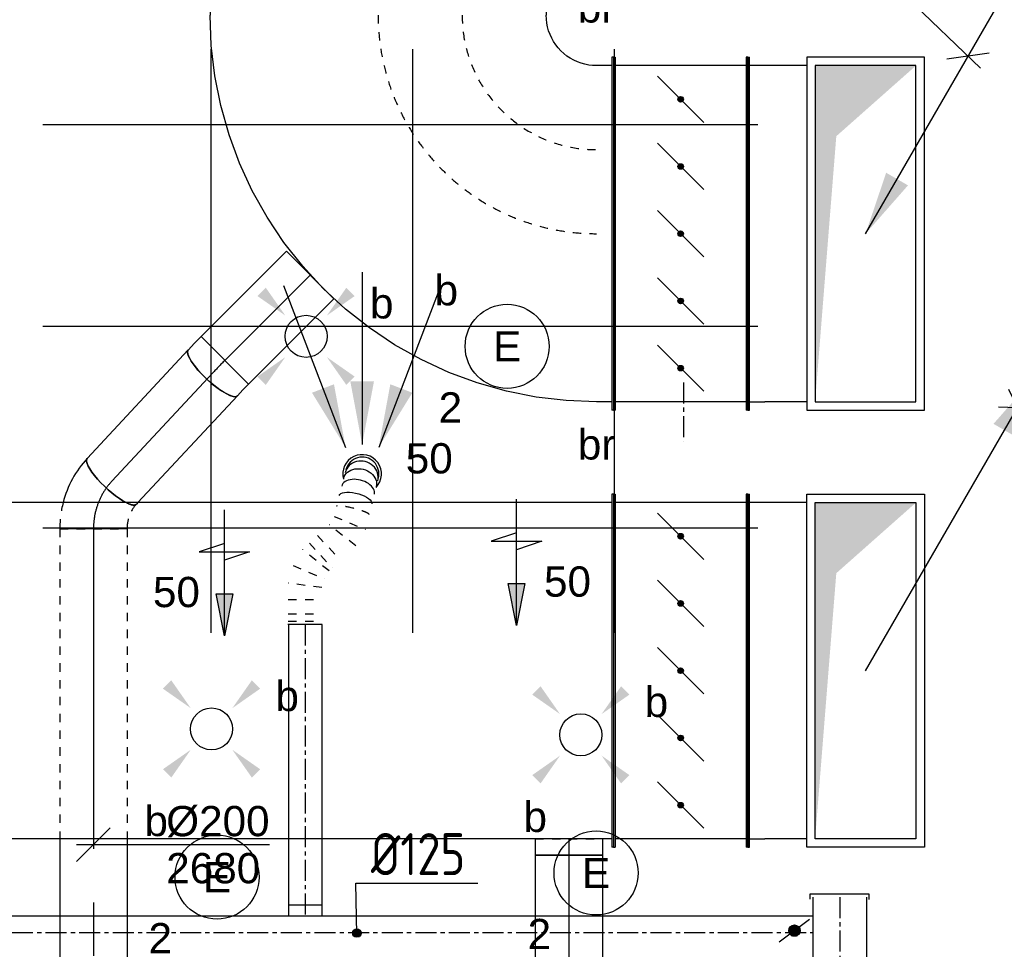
# Model space of a CAD drawing. Extents: x -132501 to 411300, y -42818 to 427495.
# Tile 102 of 256: x 36434 to 39363, y 21484 to 24250. Entities that reach past the tile are written whole.
import ezdxf
from ezdxf.enums import TextEntityAlignment as Align

# ---------------------------------------------------------------- set-up
doc = ezdxf.new("R2010")
doc.units = 0
doc.header["$LTSCALE"] = 50
for name, pattern in [('CENTER', [2, 1.25, -0.25, 0.25, -0.25]), ('CENTER2', [28.575, 19.05, -3.175, 3.175, -3.175]), ('STREEPJES', [0.1, 0.05, -0.05])]:
    doc.linetypes.add(name, pattern=pattern)
doc.layers.get('0').update_dxf_attribs({"linetype": 'CONTINUOUS'})
for name, color, linetype in [('45 Plafond 2D arcering', 7, 'CONTINUOUS'), ('54GA', 3, 'CONTINUOUS'), ('57LB', 6, 'CONTINUOUS'), ('EL6311--', 3, 'CONTINUOUS'), ('MRC', 7, 'CONTINUOUS'), ('WBIB', 7, 'CONTINUOUS'), ('WL524---', 90, 'CONTINUOUS'), ('WL570---_RETOUR', 112, 'CONTINUOUS'), ('WL570---_RETOUR_HL', 8, 'CONTINUOUS'), ('WL570---_RETOUR_RST', 2, 'CONTINUOUS'), ('WL570---_TOEVOER', 3, 'CONTINUOUS'), ('WL570---_TOEVOER_HL', 8, 'CONTINUOUS'), ('WM570---_RETOUR', 1, 'CONTINUOUS'), ('WM570---_RETOUR_PR', 1, 'CONTINUOUS'), ('WM570---_RETOUR_RST_PR', 1, 'CONTINUOUS'), ('WM570---_TOEVOER', 1, 'CONTINUOUS'), ('WM570---_TOEVOER_PR', 1, 'CONTINUOUS'), ('WTBC', 7, 'CONTINUOUS')]:
    doc.layers.add(name, color=color, linetype=linetype)
doc.styles.add('BURO-018', font='ARIAL.TTF', dxfattribs={"height": 63})
doc.styles.add('ISO25', font='ISO', dxfattribs={"width": 0.9, "height": 125})

# ---------------------------------------------------------------- blocks, each defined once
blk = doc.blocks.new('1115B3A')
at = {"color": 0, "linetype": 'Continuous'}
blk.add_circle((0, 0), 2.5, dxfattribs=at)
at = {"color": 0, "linetype": 'Continuous', "style": 'BURO-018'}
for tag, p in [('E_GKAST', (0, 8)), ('E_GROEP', (0, 5)), ('E_SGROEP', (4.5, 5)), ('E_ARMCODE', (0, 0)), ('E_SLET', (4.5, -1))]:
    blk.add_attdef(tag, text='', height=1.8, dxfattribs=at).set_placement(p, align=Align.MIDDLE)
blk = doc.blocks.new('KLEP')
blk.add_circle((0, 0), 1.5)
at = {"layer": 'MRC'}
for p, q in [((-1.5, 0.1), (1.5, 0.1)), ((-1.48, 0.25), (1.48, 0.25)), ((-1.45, 0.4), (1.45, 0.4)), ((-1.4, 0.55), (1.4, 0.55)), ((-1.33, 0.7), (1.33, 0.7)), ((-1.24, 0.85), (1.24, 0.85)), ((-1.12, 1), (1.12, 1)), ((-0.96, 1.15), (0.96, 1.15)), ((-0.75, 1.3), (0.75, 1.3)), ((-0.38, 1.45), (0.38, 1.45)), ((-1.5, -0.05), (1.5, -0.05)), ((-1.49, -0.2), (1.49, -0.2)), ((-1.46, -0.35), (1.46, -0.35)), ((-1.41, -0.5), (1.41, -0.5)), ((-1.35, -0.65), (1.35, -0.65)), ((-1.27, -0.8), (1.27, -0.8)), ((-1.16, -0.95), (1.16, -0.95)), ((-1.02, -1.1), (1.02, -1.1)), ((-0.83, -1.25), (0.83, -1.25)), ((-0.54, -1.4), (0.54, -1.4))]:
    blk.add_line(p, q, dxfattribs=at)
at = {"layer": 'WTBC'}
blk.add_line((-4, -3), (4, 3), dxfattribs=at)
blk = doc.blocks.new('E00411')
at = {"color": 0, "linetype": 'Continuous'}
blk.add_circle((0, 0), 1.25, dxfattribs=at)
for points in [[(-2.892, 2.396), (-2.396, 2.892), (-1.237, 1.237)], [(2.396, 2.892), (2.892, 2.396), (1.237, 1.237)], [(-2.396, -2.892), (-2.892, -2.396), (-1.237, -1.237)], [(2.892, -2.396), (2.396, -2.892), (1.237, -1.237)]]:
    blk.add_solid(points, dxfattribs=at)
at = {"color": 0, "linetype": 'Continuous', "style": 'BURO-018'}
for tag, p in [('E_SLET1', (0, 4.642)), ('E_GROEP', (0, 0)), ('E_GKAST', (0, 0))]:
    blk.add_attdef(tag, text='', height=1.8, dxfattribs=at).set_placement(p, align=Align.MIDDLE)
at = {"color": 0, "linetype": 'Continuous', "style": 'BURO-018', "flags": 1}
for tag in ['E_MATCODE', 'E_SGROEP']:
    blk.add_attdef(tag, text='', height=1.8, dxfattribs=at).set_placement((0, 0), align=Align.MIDDLE)
blk = doc.blocks.new('LU-PIJL6')
at = {"color": 0, "linetype": 'Continuous'}
for p, q in [((-5, -1.5), (-5, 1.5)), ((-5, 1.5), (-4.5, 0)), ((0, 0), (-7.5, 0)), ((-5.5, 0), (-5, -1.5)), ((-2.5, -0.5), (-2.5, 0.5)), ((-2.5, 0.5), (0, 0)), ((0, 0), (-2.5, -0.5))]:
    blk.add_line(p, q, dxfattribs=at)
blk.add_solid([(-2.5, 0.5), (-2.5, -0.5), (0, 0)], dxfattribs=at)
blk = doc.blocks.new('CIRC1MM')
at = {"color": 2, "linetype": 'Continuous'}
for p, q in [((-0.5, 0), (0.5, 0)), ((-0.49, 0.1), (0.49, 0.1)), ((-0.46, 0.2), (0.46, 0.2)), ((-0.4, 0.3), (0.4, 0.3)), ((-0.3, 0.4), (0.3, 0.4)), ((-0.49, -0.1), (0.49, -0.1)), ((-0.46, -0.2), (0.46, -0.2)), ((-0.4, -0.3), (0.4, -0.3)), ((-0.3, -0.4), (0.3, -0.4))]:
    blk.add_line(p, q, dxfattribs=at)
blk.add_circle((0, 0), 0.5, dxfattribs=at)
blk = doc.blocks.new('*U346')
at = {"color": 0, "ltscale": 10}
for p, q in [((0, 100, -2849.7), (2091.8, 100, -2849.7)), ((0, -100, -2849.7), (0, 100, -2849.7)), ((2251.8, 100, -2849.7), (2303.4, 100, -2849.7)), ((2303.4, 100, -2849.7), (2303.4, -100, -2849.7)), ((0, -100, -2849.7), (2303.4, -100, -2849.7))]:
    blk.add_line(p, q, dxfattribs=at)
at = {"layer": 'WL570---_RETOUR_HL', "linetype": 'CENTER2'}
blk.add_line((0, 0, -2849.7), (2303.4, 0, -2849.7), dxfattribs=at)
at = {"layer": 'WM570---_RETOUR_PR', "color": 1, "style": 'BURO-018'}
blk.add_attdef('POSNR', text='', height=90, dxfattribs=at).set_placement((0, 0), align=Align.MIDDLE)
blk = doc.blocks.new('*U410')
at = {"color": 0, "ltscale": 10}
for p, q in [((0, 100, -2849.7), (48.5, 100, -2849.7)), ((48.5, 100, -2849.7), (48.5, -100, -2849.7)), ((0, -100, -2849.7), (48.5, -100, -2849.7))]:
    blk.add_line(p, q, dxfattribs=at)
at = {"color": 8, "linetype": 'STREEPJES', "ltscale": 10}
blk.add_line((0, -100, -2849.7), (0, 100, -2849.7), dxfattribs=at)
at = {"layer": 'WL570---_RETOUR_HL', "linetype": 'CENTER2'}
blk.add_line((0, 0, -2849.7), (48.5, 0, -2849.7), dxfattribs=at)
at = {"layer": 'WM570---_RETOUR_PR', "color": 1, "style": 'BURO-018'}
blk.add_attdef('POSNR', text='', height=90, dxfattribs=at).set_placement((0, 0), align=Align.MIDDLE)
blk = doc.blocks.new('*U967')
at = {"color": 0, "ltscale": 10}
for p, q in [((0, 100, -2825), (358.9, 100, -2825)), ((0, -100, -2825), (0, 100, -2825)), ((358.9, 100, -2825), (358.9, -100, -2825)), ((0, -100, -2825), (358.9, -100, -2825))]:
    blk.add_line(p, q, dxfattribs=at)
at = {"layer": 'WL570---_TOEVOER_HL', "linetype": 'CENTER2'}
blk.add_line((0, 0, -2825), (358.9, 0, -2825), dxfattribs=at)
at = {"layer": 'WM570---_TOEVOER_PR', "color": 1, "style": 'BURO-018'}
blk.add_attdef('POSNR', text='', height=90, dxfattribs=at).set_placement((0, 0), align=Align.MIDDLE)
blk = doc.blocks.new('*U968')
at = {"color": 0, "ltscale": 10}
for p, q in [((0, 100, -2818.2), (434.2, 100, -2818.2)), ((0, -100, -2818.2), (440.8, -100, -2818.2))]:
    blk.add_line(p, q, dxfattribs=at)
at = {"color": 8, "linetype": 'STREEPJES', "ltscale": 10}
blk.add_line((434.2, 100, -2818.2), (440.8, 100, -2818.2), dxfattribs=at)
at = {"color": 0, "ltscale": 10}
blk.add_ellipse((0, 0, -2818.2), major_axis=(0, 100), ratio=0.256566, start_param=3.141593, end_param=6.283185, dxfattribs=at)
at = {"color": 8, "linetype": 'STREEPJES', "ltscale": 10, "extrusion": (-1.89221e-17, 2.03059e-17, -1)}
blk.add_ellipse((440.8, 0, -2818.2), major_axis=(0, 100), ratio=0.256566, start_param=0, end_param=0.727103, dxfattribs=at)
at = {"color": 0, "ltscale": 10, "extrusion": (-1.89221e-17, 2.03059e-17, -1)}
blk.add_ellipse((440.8, 0, -2818.2), major_axis=(0, 100), ratio=0.256566, start_param=0.727103, end_param=3.141593, dxfattribs=at)
at = {"layer": 'WL570---_TOEVOER_HL', "linetype": 'CENTER2'}
blk.add_line((0, 0, -2818.2), (440.8, 0, -2818.2), dxfattribs=at)
at = {"layer": 'WM570---_TOEVOER_PR', "color": 1, "style": 'BURO-018'}
blk.add_attdef('POSNR', text='', height=90, dxfattribs=at).set_placement((0, 0), align=Align.MIDDLE)
blk = doc.blocks.new('*U969')
at = {"color": 0, "ltscale": 10}
for p, q in [((-26.3, 100, -2825), (-1.8, 100, -2825)), ((-26.3, -100, -2825), (-26.3, 100, -2825)), ((-1.8, 100, -2825), (21.9, 100.8, -2825)), ((-26.3, -100, -2825), (1.7, -100, -2825)), ((1.8, -100, -2825), (29, -99, -2825))]:
    blk.add_line(p, q, dxfattribs=at)
at = {"color": 0, "ltscale": 10, "extrusion": (1.69482e-32, -1.96262e-17, -1)}
blk.add_ellipse((25.4, 0.9, -2825), major_axis=(-3.5, 99.9), ratio=0.256566, start_param=0, end_param=3.141593, dxfattribs=at)
at = {"layer": 'WL570---_TOEVOER_HL', "linetype": 'CENTER2'}
blk.add_ellipse((-26.3, 26.3, -2825), major_axis=(200, 0), ratio=0.131652, start_param=4.712389, end_param=4.974188, dxfattribs=at)
at = {"layer": 'WM570---_TOEVOER_PR', "color": 1, "style": 'BURO-018'}
blk.add_attdef('POSNR', text='', height=90, dxfattribs=at).set_placement((0, 0), align=Align.MIDDLE)
blk = doc.blocks.new('*U970')
at = {"color": 8, "linetype": 'STREEPJES', "ltscale": 10}
blk.add_line((-7.6, 129.6, -2680), (128.7, -16.7, -2680), dxfattribs=at)
for centre, major_axis, ratio, start_param, end_param in [((-58.1, 184.6, -2680), (-70.5, -64.1), 0.783719, 0.695707, 1.574957), ((-80, 0, -2680), (0, 100), 0.256566, 5.556082, 6.283185), ((-71, 197.2, -2680), (-220.2, -207.1), 0.968309, 1.306519, 1.567265)]:
    blk.add_ellipse(centre, major_axis=major_axis, ratio=ratio, start_param=start_param, end_param=end_param, dxfattribs=at)
at = {"color": 0, "ltscale": 10}
for centre, major_axis, ratio, start_param, end_param in [((-80, 0, -2680), (0, 100), 0.256566, 3.141593, 5.556082), ((-71, 197.2, -2680), (-220.2, -207.1), 0.968309, 0.8018, 1.306519)]:
    blk.add_ellipse(centre, major_axis=major_axis, ratio=ratio, start_param=start_param, end_param=end_param, dxfattribs=at)
at = {"layer": 'WL570---_TOEVOER_HL', "linetype": 'CENTER2'}
blk.add_ellipse((-66.4, 192.7, -2680), major_axis=(-146.2, -136.3), ratio=0.931852, start_param=0.785398, end_param=1.570796, dxfattribs=at)
at = {"layer": 'WM570---_TOEVOER_PR', "color": 1, "style": 'BURO-018'}
blk.add_attdef('POSNR', text='', height=90, dxfattribs=at).set_placement((0, 0), align=Align.MIDDLE)
blk = doc.blocks.new('*U985')
at = {"color": 8, "linetype": 'STREEPJES', "ltscale": 10}
for p, q in [((0, 100, -2680), (922.1, 100, -2680)), ((0, -100, -2680), (0, 100, -2680)), ((0, -100, -2680), (922.1, -100, -2680))]:
    blk.add_line(p, q, dxfattribs=at)
at = {"color": 0, "ltscale": 10}
for p, q in [((922.1, 100, -2680), (1831.3, 100, -2680)), ((1831.3, 100, -2680), (1831.3, -100, -2680)), ((922.1, -100, -2680), (1831.3, -100, -2680))]:
    blk.add_line(p, q, dxfattribs=at)
at = {"layer": 'WL570---_TOEVOER_HL', "linetype": 'CENTER2'}
blk.add_line((0, 0, -2680), (1831.3, 0, -2680), dxfattribs=at)
at = {"layer": 'WM570---_TOEVOER_PR', "color": 1, "style": 'BURO-018'}
blk.add_attdef('POSNR', text='', height=90, dxfattribs=at).set_placement((0, 0), align=Align.MIDDLE)
blk = doc.blocks.new('*U986')
at = {"layer": 'WM570---_TOEVOER', "color": 0, "ltscale": 10}
for p, q in [((-50, -50), (50, 50)), ((-50, 0), (524.1, 0))]:
    blk.add_line(p, q, dxfattribs=at)
at = {"layer": 'WM570---_TOEVOER', "color": 0, "style": 'BURO-018'}
for s, p in [('%%c200', (216.5, 25)), ('2680', (216.5, -115))]:
    blk.add_text(s, height=90, dxfattribs=at).set_placement(p)
blk = doc.blocks.new('*U988')
at = {"ltscale": 10}
for points in [[(-49.2, 79.1), (-149.3, 241.6), (-83.8, 266.8)], [(0, 87.5), (-35.1, 275.1), (35.1, 275.1)], [(49.2, 79.1), (83.8, 266.8), (149.3, 241.6)]]:
    blk.add_hatch(color=0, dxfattribs=at).paths.add_polyline_path(points)
at = {"color": 0, "ltscale": 10}
for p, q in [((0, 600, -2400), (0, 87.5, -2400)), ((-234.2, 560.2, -2400), (-49.2, 79.1, -2400)), ((234.2, 560.2, -2400), (49.2, 79.1, -2400))]:
    blk.add_line(p, q, dxfattribs=at)
blk.add_arc((0, 0, -2400), 57.5, 316.1407, 195.3244, dxfattribs=at)
at = {"layer": 'WL570---_RETOUR_RST', "color": 1, "style": 'BURO-018'}
for tag in ['MC', 'Q']:
    blk.add_attdef(tag, text='', height=90, dxfattribs=at).set_placement((0, 0), align=Align.MIDDLE)
at = {"layer": 'WM570---_RETOUR_RST_PR', "color": 1, "style": 'BURO-018'}
blk.add_attdef('POSNR', text='', height=90, dxfattribs=at).set_placement((0, 0), align=Align.MIDDLE)
blk = doc.blocks.new('*U990')
at = {"color": 8, "linetype": 'STREEPJES', "ltscale": 10}
for p, q in [((0, 50, -2700), (0, -50, -2700)), ((21.4, 50, -2700), (21.4, -50, -2700)), ((64.2, 50, -2700), (64.2, -50, -2700)), ((99.3, -50, -2700), (113, 50, -2700)), ((165.6, 35.3, -2700), (125.7, -57.3, -2700)), ((149, -71.5, -2700), (212.4, 7.1, -2700)), ((231.2, -12.8, -2700), (158.4, -81.4, -2700)), ((254, -37, -2700), (181.3, -105.6, -2700)), ((223.7, -150.6, -2700), (286.7, -71.6, -2700)), ((311.2, -86.1, -2700), (272.8, -179.5, -2700))]:
    blk.add_line(p, q, dxfattribs=at)
at = {"color": 0, "ltscale": 10}
blk.add_arc((437.6, -169.8, -2700), 50, 255.7325, 75.7325, dxfattribs=at)
at = {"color": 8, "linetype": 'STREEPJES', "ltscale": 10}
blk.add_ellipse((329.1, -142.2, -2700), major_axis=(-12.3, -48.5), ratio=0.131652, start_param=0, end_param=3.141593, dxfattribs=at)
at = {"color": 0, "ltscale": 10, "extrusion": (0, 0, -1)}
for centre, ratio, end_param in [((360.9, -150.3, -2700), 0.385986, 2.952342), ((412.6, -163.5, -2700), 0.800199, 3.141593)]:
    blk.add_ellipse(centre, major_axis=(12.3, 48.5), ratio=ratio, start_param=0, end_param=end_param, dxfattribs=at)
at = {"color": 0, "ltscale": 10}
for centre, ratio in [((389.4, -157.6, -2700), 0.614014), ((429.1, -167.6, -2700), 0.931852)]:
    blk.add_ellipse(centre, major_axis=(-12.3, -48.5), ratio=ratio, start_param=0, end_param=3.141593, dxfattribs=at)
at = {"color": 8, "linetype": 'STREEPJES', "ltscale": 10, "extrusion": (0, 0, -1)}
blk.add_ellipse((360.9, -150.3, -2700), major_axis=(12.3, 48.5), ratio=0.385986, start_param=2.952342, end_param=3.141593, dxfattribs=at)
at = {"layer": 'WM570---_RETOUR_PR', "color": 1, "style": 'BURO-018'}
blk.add_attdef('POSNR', text='', height=90, dxfattribs=at).set_placement((0, 0), align=Align.MIDDLE)
blk = doc.blocks.new('*U1601')
at = {"layer": 'WM570---_TOEVOER', "color": 0, "ltscale": 10}
for p, q in [((-308.1, 295.8), (-567.9, 295.8)), ((37.1, -35.7), (-308.1, 295.8)), ((62.9, 8.9), (-62.9, -8.9))]:
    blk.add_line(p, q, dxfattribs=at)
at = {"layer": 'WM570---_TOEVOER', "color": 0, "style": 'BURO-018'}
for s, p in [('300', (-567.9, 320.8)), ('1000', (-637.8, 180.8))]:
    blk.add_text(s, height=90, dxfattribs=at).set_placement(p)
blk = doc.blocks.new('*U1606')
at = {"color": 0, "ltscale": 10}
for p, q in [((-525, 350, -2749.7), (-525, 345, -2749.7)), ((-525, 350, -2749.7), (525, 350, -2749.7)), ((-525, 345, -2749.7), (525, 345, -2749.7)), ((-500, 345, -2749.7), (-500, 300, -2749.7)), ((500, 300, -2749.7), (500, 345, -2749.7)), ((525, 350, -2749.7), (525, 345, -2749.7)), ((-500, 175, -2749.7), (-500, 300, -2749.7)), ((500, 175, -2749.7), (500, 300, -2749.7))]:
    blk.add_line(p, q, dxfattribs=at)
at = {"layer": 'WM570---_TOEVOER_PR', "color": 1, "style": 'BURO-018'}
blk.add_attdef('POSNR', text='', height=90, dxfattribs=at).set_placement((0, 0), align=Align.MIDDLE)
blk = doc.blocks.new('*U1607')
at = {"ltscale": 10}
h = blk.add_hatch(color=2, dxfattribs=at)
edge = h.paths.add_edge_path()
edge.add_ellipse((0, 400), major_axis=(8.33, 0), ratio=1, start_angle=0, end_angle=360)
h = blk.add_hatch(color=2, dxfattribs=at)
edge = h.paths.add_edge_path()
edge.add_ellipse((0, 200), major_axis=(8.33, 0), ratio=1, start_angle=0, end_angle=360)
h = blk.add_hatch(color=2, dxfattribs=at)
edge = h.paths.add_edge_path()
edge.add_ellipse((0, 0), major_axis=(8.33, 0), ratio=1, start_angle=0, end_angle=360)
h = blk.add_hatch(color=2, dxfattribs=at)
edge = h.paths.add_edge_path()
edge.add_ellipse((0, -200), major_axis=(8.33, 0), ratio=1, start_angle=0, end_angle=360)
h = blk.add_hatch(color=2, dxfattribs=at)
edge = h.paths.add_edge_path()
edge.add_ellipse((0, -400), major_axis=(8.33, 0), ratio=1, start_angle=0, end_angle=360)
at = {"color": 2, "ltscale": 10}
for p, q in [((-200, 525, -2749.7), (-195, 525, -2749.7)), ((-200, -525, -2749.7), (-200, 525, -2749.7)), ((-195, -525, -2749.7), (-195, 525, -2749.7)), ((-195, 500, -2749.7), (195, 500, -2749.7)), ((200, 525, -2749.7), (195, 525, -2749.7)), ((195, -525, -2749.7), (195, 525, -2749.7)), ((200, -525, -2749.7), (200, 525, -2749.7)), ((-68.9, 468.9, -2749.7), (68.9, 331.1, -2749.7)), ((-68.9, 268.9, -2749.7), (68.9, 131.1, -2749.7)), ((-68.9, 68.9, -2749.7), (68.9, -68.9, -2749.7)), ((-68.9, -131.1, -2749.7), (68.9, -268.9, -2749.7)), ((-68.9, -331.1, -2749.7), (68.9, -468.9, -2749.7)), ((-200, -525, -2749.7), (-195, -525, -2749.7)), ((-195, -500, -2749.7), (195, -500, -2749.7)), ((200, -525, -2749.7), (195, -525, -2749.7))]:
    blk.add_line(p, q, dxfattribs=at)
for centre in [(0, 400, -2749.7), (0, 200, -2749.7), (0, 0, -2749.7), (0, -200, -2749.7), (0, -400, -2749.7)]:
    blk.add_circle(centre, 8.33, dxfattribs=at)
at = {"layer": 'WL570---_TOEVOER', "color": 1, "style": 'BURO-018'}
blk.add_attdef('I', text='', height=90, dxfattribs=at).set_placement((0, 0), align=Align.MIDDLE)
at = {"layer": 'WM570---_TOEVOER_PR', "color": 1, "style": 'BURO-018'}
blk.add_attdef('POSNR', text='', height=90, dxfattribs=at).set_placement((0, 0), align=Align.MIDDLE)
blk = doc.blocks.new('*U1608')
at = {"ltscale": 10}
for points in [[(150, 500), (-150, 500), (-150, -500), (-87, 290)], [(0, 0), (61.4, 181.3), (126.3, 143.8)]]:
    blk.add_hatch(color=2, dxfattribs=at).paths.add_polyline_path(points)
at = {"color": 2, "ltscale": 10}
blk.add_line((0, 0, -3206.7), (507, 878.1, -3206.7), dxfattribs=at)
at = {"color": 0, "ltscale": 10}
for p, q in [((175, 525, -3206.7), (-175, 525, -3206.7)), ((-175, 525, -3206.7), (-175, -525, -3206.7)), ((150, 500, -3206.7), (-150, 500, -3206.7)), ((-150, 500, -3206.7), (-150, -500, -3206.7)), ((150, -500, -3206.7), (150, 500, -3206.7)), ((175, -525, -3206.7), (175, 525, -3206.7)), ((-175, -525, -3206.7), (175, -525, -3206.7)), ((-150, -500, -3206.7), (150, -500, -3206.7))]:
    blk.add_line(p, q, dxfattribs=at)
at = {"layer": 'WM570---_TOEVOER_PR', "color": 1, "style": 'BURO-018'}
blk.add_attdef('POSNR', text='', height=90, dxfattribs=at).set_placement((0, 0), align=Align.MIDDLE)
blk = doc.blocks.new('*U1609')
at = {"ltscale": 10}
for points in [[(507, 878.1), (445.6, 696.8), (380.7, 734.3)], [(150, 500), (-150, 500), (-150, -500), (-87, 290)]]:
    blk.add_hatch(color=2, dxfattribs=at).paths.add_polyline_path(points)
at = {"color": 2, "ltscale": 10}
blk.add_line((0, 0, -3199.7), (507, 878.1, -3199.7), dxfattribs=at)
at = {"color": 0, "ltscale": 10}
for p, q in [((-175, 525, -3199.7), (175, 525, -3199.7)), ((-175, -525, -3199.7), (-175, 525, -3199.7)), ((-150, 500, -3199.7), (150, 500, -3199.7)), ((-150, -500, -3199.7), (-150, 500, -3199.7)), ((150, 500, -3199.7), (150, -500, -3199.7)), ((175, 525, -3199.7), (175, -525, -3199.7)), ((175, -525, -3199.7), (-175, -525, -3199.7)), ((150, -500, -3199.7), (-150, -500, -3199.7))]:
    blk.add_line(p, q, dxfattribs=at)
at = {"layer": 'WM570---_RETOUR_PR', "color": 1, "style": 'BURO-018'}
blk.add_attdef('POSNR', text='', height=90, dxfattribs=at).set_placement((0, 0), align=Align.MIDDLE)
blk = doc.blocks.new('*U1610')
at = {"layer": 'WM570---_RETOUR', "color": 0, "ltscale": 10}
for p, q in [((-26.4, 54.3), (104.1, -214)), ((-56.6, 2), (56.6, -2)), ((104.1, -214), (363.9, -214))]:
    blk.add_line(p, q, dxfattribs=at)
at = {"layer": 'WM570---_RETOUR', "color": 0, "style": 'BURO-018'}
for s, p in [('300', (154.1, -189)), ('1000', (154.1, -329))]:
    blk.add_text(s, height=90, dxfattribs=at).set_placement(p)
blk = doc.blocks.new('*U1611')
at = {"color": 0, "ltscale": 10}
for p, q in [((-700, 525, -2749.7), (-695, 525, -2749.7)), ((-700, -525, -2749.7), (-700, 525, -2749.7)), ((-695, -525, -2749.7), (-695, 525, -2749.7)), ((-695, 500, -2749.7), (-650, 500, -2749.7)), ((-650, 500, -2749.7), (-559.8, 496.5, -2749.7)), ((-559.8, 496.5, -2749.7), (-470.1, 485.8, -2749.7)), ((-470.1, 485.8, -2749.7), (-381.5, 468.2, -2749.7)), ((-381.5, 468.2, -2749.7), (-294.6, 443.7, -2749.7)), ((-294.6, 443.7, -2749.7), (-209.9, 412.5, -2749.7)), ((-209.9, 412.5, -2749.7), (-127.9, 374.7, -2749.7)), ((-127.9, 374.7, -2749.7), (-49.1, 330.5, -2749.7)), ((-49.1, 330.5, -2749.7), (26, 280.4, -2749.7)), ((26, 280.4, -2749.7), (96.9, 224.5, -2749.7)), ((96.9, 224.5, -2749.7), (163.2, 163.2, -2749.7)), ((163.2, 163.2, -2749.7), (224.5, 96.9, -2749.7)), ((224.5, 96.9, -2749.7), (280.4, 26, -2749.7)), ((280.4, 26, -2749.7), (330.5, -49.1, -2749.7)), ((330.5, -49.1, -2749.7), (374.7, -127.9, -2749.7)), ((374.7, -127.9, -2749.7), (412.5, -209.9, -2749.7)), ((412.5, -209.9, -2749.7), (443.7, -294.6, -2749.7)), ((443.7, -294.6, -2749.7), (468.2, -381.5, -2749.7)), ((468.2, -381.5, -2749.7), (485.8, -470.1, -2749.7)), ((485.8, -470.1, -2749.7), (496.5, -559.8, -2749.7)), ((-700, -525, -2749.7), (-695, -525, -2749.7)), ((-695, -500, -2749.7), (-650, -500, -2749.7)), ((-650, -500, -2749.7), (-638.2, -500.5, -2749.7)), ((-638.2, -500.5, -2749.7), (-626.5, -501.8, -2749.7)), ((-626.5, -501.8, -2749.7), (-615, -504.1, -2749.7)), ((-615, -504.1, -2749.7), (-603.6, -507.3, -2749.7)), ((-603.6, -507.3, -2749.7), (-592.6, -511.4, -2749.7)), ((-592.6, -511.4, -2749.7), (-581.9, -516.3, -2749.7)), ((-581.9, -516.3, -2749.7), (-571.6, -522.1, -2749.7)), ((-571.6, -522.1, -2749.7), (-561.8, -528.6, -2749.7)), ((-561.8, -528.6, -2749.7), (-552.6, -535.9, -2749.7)), ((-552.6, -535.9, -2749.7), (-543.9, -543.9, -2749.7)), ((-543.9, -543.9, -2749.7), (-535.9, -552.6, -2749.7)), ((-535.9, -552.6, -2749.7), (-528.6, -561.8, -2749.7)), ((-528.6, -561.8, -2749.7), (-522.1, -571.6, -2749.7)), ((-522.1, -571.6, -2749.7), (-516.3, -581.9, -2749.7)), ((-516.3, -581.9, -2749.7), (-511.4, -592.6, -2749.7)), ((496.5, -559.8, -2749.7), (500, -650, -2749.7)), ((-511.4, -592.6, -2749.7), (-507.3, -603.6, -2749.7)), ((-507.3, -603.6, -2749.7), (-504.1, -615, -2749.7)), ((-504.1, -615, -2749.7), (-501.8, -626.5, -2749.7)), ((-501.8, -626.5, -2749.7), (-500.5, -638.2, -2749.7)), ((-500.5, -638.2, -2749.7), (-500, -650, -2749.7)), ((-500, -695, -2749.7), (-500, -650, -2749.7)), ((500, -695, -2749.7), (500, -650, -2749.7)), ((-525, -700, -2749.7), (-525, -695, -2749.7)), ((-525, -695, -2749.7), (525, -695, -2749.7)), ((-525, -700, -2749.7), (525, -700, -2749.7)), ((525, -700, -2749.7), (525, -695, -2749.7))]:
    blk.add_line(p, q, dxfattribs=at)
at = {"color": 8, "linetype": 'STREEPJES', "ltscale": 10}
for radius in [650, 400]:
    blk.add_arc((-650, -650, -2749.7), radius, 0, 90, dxfattribs=at)
at = {"layer": 'WM570---_TOEVOER_PR', "color": 1, "style": 'BURO-018'}
blk.add_attdef('POSNR', text='', height=90, dxfattribs=at).set_placement((0, 0), align=Align.MIDDLE)
blk = doc.blocks.new('*U1612')
at = {"color": 0, "ltscale": 10}
for p, q in [((-525, 350, -2849.7), (-525, 345, -2849.7)), ((-525, 350, -2849.7), (525, 350, -2849.7)), ((-525, 345, -2849.7), (525, 345, -2849.7)), ((-500, 345, -2849.7), (-500, 300, -2849.7)), ((500, 300, -2849.7), (500, 345, -2849.7)), ((525, 350, -2849.7), (525, 345, -2849.7)), ((-500, 175, -2849.7), (-500, 300, -2849.7)), ((500, 175, -2849.7), (500, 300, -2849.7))]:
    blk.add_line(p, q, dxfattribs=at)
at = {"layer": 'WM570---_RETOUR_PR', "color": 1, "style": 'BURO-018'}
blk.add_attdef('POSNR', text='', height=90, dxfattribs=at).set_placement((0, 0), align=Align.MIDDLE)
blk = doc.blocks.new('*U1613')
at = {"ltscale": 10}
h = blk.add_hatch(color=2, dxfattribs=at)
edge = h.paths.add_edge_path()
edge.add_ellipse((0, 400), major_axis=(8.33, 0), ratio=1, start_angle=0, end_angle=360)
h = blk.add_hatch(color=2, dxfattribs=at)
edge = h.paths.add_edge_path()
edge.add_ellipse((0, 200), major_axis=(8.33, 0), ratio=1, start_angle=0, end_angle=360)
h = blk.add_hatch(color=2, dxfattribs=at)
edge = h.paths.add_edge_path()
edge.add_ellipse((0, 0), major_axis=(8.33, 0), ratio=1, start_angle=0, end_angle=360)
h = blk.add_hatch(color=2, dxfattribs=at)
edge = h.paths.add_edge_path()
edge.add_ellipse((0, -200), major_axis=(8.33, 0), ratio=1, start_angle=0, end_angle=360)
h = blk.add_hatch(color=2, dxfattribs=at)
edge = h.paths.add_edge_path()
edge.add_ellipse((0, -400), major_axis=(8.33, 0), ratio=1, start_angle=0, end_angle=360)
at = {"color": 2, "ltscale": 10}
for p, q in [((-200, 525, -2849.7), (-195, 525, -2849.7)), ((-200, -525, -2849.7), (-200, 525, -2849.7)), ((-195, -525, -2849.7), (-195, 525, -2849.7)), ((-195, 500, -2849.7), (195, 500, -2849.7)), ((200, 525, -2849.7), (195, 525, -2849.7)), ((195, -525, -2849.7), (195, 525, -2849.7)), ((200, -525, -2849.7), (200, 525, -2849.7)), ((-68.9, 468.9, -2849.7), (68.9, 331.1, -2849.7)), ((-68.9, 268.9, -2849.7), (68.9, 131.1, -2849.7)), ((-68.9, 68.9, -2849.7), (68.9, -68.9, -2849.7)), ((-68.9, -131.1, -2849.7), (68.9, -268.9, -2849.7)), ((-68.9, -331.1, -2849.7), (68.9, -468.9, -2849.7)), ((-200, -525, -2849.7), (-195, -525, -2849.7)), ((-195, -500, -2849.7), (195, -500, -2849.7)), ((200, -525, -2849.7), (195, -525, -2849.7))]:
    blk.add_line(p, q, dxfattribs=at)
for centre in [(0, 400, -2849.7), (0, 200, -2849.7), (0, 0, -2849.7), (0, -200, -2849.7), (0, -400, -2849.7)]:
    blk.add_circle(centre, 8.33, dxfattribs=at)
at = {"layer": 'WL570---_RETOUR', "color": 1, "style": 'BURO-018'}
blk.add_attdef('I', text='', height=90, dxfattribs=at).set_placement((0, 0), align=Align.MIDDLE)
at = {"layer": 'WM570---_RETOUR_PR', "color": 1, "style": 'BURO-018'}
blk.add_attdef('POSNR', text='', height=90, dxfattribs=at).set_placement((0, 0), align=Align.MIDDLE)
blk = doc.blocks.new('*U1614')
at = {"color": 0, "ltscale": 10}
for p, q in [((0, 525, -2849.7), (5, 525, -2849.7)), ((0, -525, -2849.7), (0, 525, -2849.7)), ((5, -525, -2849.7), (5, 525, -2849.7)), ((5, 500, -2849.7), (1935, 500, -2849.7)), ((1940, 525, -2849.7), (1935, 525, -2849.7)), ((1935, -525, -2849.7), (1935, 525, -2849.7)), ((1940, -525, -2849.7), (1940, 525, -2849.7)), ((0, -525, -2849.7), (5, -525, -2849.7)), ((5, -500, -2849.7), (1935, -500, -2849.7)), ((1940, -525, -2849.7), (1935, -525, -2849.7))]:
    blk.add_line(p, q, dxfattribs=at)
at = {"layer": 'WM570---_RETOUR_PR', "color": 1, "style": 'BURO-018'}
blk.add_attdef('POSNR', text='', height=90, dxfattribs=at).set_placement((0, 0), align=Align.MIDDLE)
blk = doc.blocks.new('GAFGHYHY')
at = {"layer": '45 Plafond 2D arcering', "linetype": 'Continuous'}
h = blk.add_hatch(dxfattribs=at)
h.set_pattern_fill('RASTER_600_0002', color=8, style=0, pattern_type=2)
h.set_pattern_definition([(0, (329606.6, 263113), (0, 600), []), (90, (329606.6, 263113), (-600, 0), [])])
h.paths.add_polyline_path([(314958.4, 262579.2), (311651.4, 262579.2), (311651.4, 260865.8), (318334.4, 260865.8), (318334.4, 255497.5), (322319.4, 254963.9), (325862.9, 254725.7), (325862.9, 257249.3), (333290.9, 257249.3), (333290.9, 254942.5), (336798.3, 255489.7), (340391.3, 256042.1), (347581.1, 257147.4), (347540, 258187), (344346.2, 258187), (344274, 258060.1, -0.292774), (338835.2, 268361), (333245.8, 267502.2), (329585.4, 267292.1), (328865.2, 267293.5, 0.013134), (328865.7, 267533.5), (329496.9, 267532.3), (329497.1, 270676.8), (328743.1, 270676.8), (328743.1, 270841.8), (329497.1, 270841.8), (329497.1, 272301.8), (326028.6, 272301.8), (326028.6, 270841.8), (326783.1, 270841.8), (326783.1, 270676.8), (326008.6, 270676.8), (315530.3, 270676.8, -0.063565), (316101.1, 268525.1), (316090.1, 268527.3, -0.003567), (316103.7, 268406.4), (316579.8, 268479.9), (316533, 268710.4), (316694, 268745.3, -0.13568), (316434, 263929), (316278, 263981), (316414.8, 264432), (314732.6, 264432, 0.018168)], flags=0)
h.paths.add_polyline_path([(325877.2, 261732.8, -51.816741), (326135.7, 261974.1), (326121.5, 261988.2), (325864.1, 261748)], flags=0)
h.paths.add_polyline_path([(329466.1, 263438.9, -1), (335716.1, 263438.9, -1)], flags=0)
h.paths.add_polyline_path([(339101.7, 258177.8, -1), (333851.7, 258177.8, -1)], flags=0)
h = blk.add_hatch(dxfattribs=at)
h.set_pattern_fill('RASTER_600_0002', color=8, style=0, pattern_type=2)
h.set_pattern_definition([(0, (342403.4, 266337.2), (0, 600), []), (90, (342403.4, 266337.2), (-600, 0), [])])
h.paths.add_polyline_path([(343467.4, 266905.4), (341339.4, 266905.4), (341339.4, 265169.1), (341427.4, 265169.1), (342353.4, 265169.1), (343467.4, 265169.1), (343467.4, 265725.4), (343467.4, 266025.4)], flags=0)

msp = doc.modelspace()

# ---------------------------------------------------------------- linework, layer by layer
at = {"layer": '54GA', "color": 1, "linetype": 'Continuous'}
for p, q in [((37437.0529, 21529.3951), (37434.0791, 21681.0608)), ((37434.0791, 21681.0608), (37796.8873, 21681.0608))]:
    msp.add_line(p, q, dxfattribs=at)
at = {"layer": '57LB', "color": 1, "linetype": 'Continuous'}
for p, q in [((37233.1866, 22450.3995), (37233.1866, 21583.7652)), ((37333.1866, 22450.3995), (37333.1866, 21583.7652)), ((38793.4168, 21639.7079), (38793.4168, 19465.5514)), ((38953.4168, 21639.7079), (38953.4168, 19565.5514)), ((37234.4448, 21616.5968), (37335.1689, 21616.5968)), ((34808.3846, 21583.7652), (38793.4168, 21583.7652))]:
    msp.add_line(p, q, dxfattribs=at)
at = {"layer": '57LB', "color": 1, "linetype": 'CENTER'}
for p, q in [((37283.1866, 22450.3995), (37283.1866, 21583.7652)), ((38873.4168, 21639.7079), (38873.4168, 19515.5514)), ((34811.0176, 21533.7652), (38793.4168, 21533.7652))]:
    msp.add_line(p, q, dxfattribs=at)
at = {"layer": 'WBIB', "color": 1, "linetype": 'CENTER'}
msp.add_line((38408.6294, 23170.732), (38408.6294, 22995.4231), dxfattribs=at)
at = {"layer": 'WL570---_RETOUR'}
for p, q in [((37333.8938, 22450.3995), (37231.9154, 22450.3995)), ((38785.1744, 21633.8244), (38785.1744, 21648.9541)), ((38785.1744, 21648.9541), (38960.3577, 21648.9541)), ((38960.3577, 21648.9541), (38960.3577, 21632.384))]:
    msp.add_line(p, q, dxfattribs=at)

# ---------------------------------------------------------------- block references
at = {"layer": '54GA', "color": 2, "linetype": 'Continuous'}
for name, p, xscale, yscale, zscale in [('KLEP', (38738.8506, 21539.8035), 11.25, 11.25, 11.25), ('CIRC1MM', (37437.0529, 21532.3689), 25, 25, 25)]:
    msp.add_blockref(name, p, dxfattribs=dict(at, xscale=xscale, yscale=yscale, zscale=zscale))
at = {"layer": 'EL6311--'}
ref = msp.add_blockref('1115B3A', (37884.1357, 23277.9996), dxfattribs=dict(at, xscale=50.00000000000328, yscale=50.00000000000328, zscale=50, rotation=181.9948371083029))
ref.add_attrib('E_ARMCODE', 'E', dxfattribs={"layer": '0', "color": 1, "linetype": 'Continuous', "height": 90, "style": 'BURO-018'}).set_placement((37884.1357, 23277.9996), align=Align.MIDDLE)
ref.add_attrib('E_SLET', 'b', dxfattribs={"layer": '0', "color": 1, "linetype": 'Continuous', "height": 90, "style": 'BURO-018'}).set_placement((37703.1501, 23446.8019), align=Align.MIDDLE)
ref.add_attrib('E_GROEP', '2', dxfattribs={"layer": '0', "color": 1, "linetype": 'Continuous', "height": 90, "style": 'BURO-018'}).set_placement((37715.3334, 23097.014), align=Align.MIDDLE)
ref = msp.add_blockref('E00411', (37285.9698, 23307.7842), dxfattribs=dict(at, xscale=50, yscale=50, zscale=50))
ref.add_attrib('E_SLET1', 'b', dxfattribs={"layer": '0', "color": 1, "linetype": 'Continuous', "height": 90, "style": 'BURO-018'}).set_placement((37510.9698, 23407.7842), align=Align.MIDDLE)
ref = msp.add_blockref('E00411', (37004.7407, 22139.7066), dxfattribs=dict(at, xscale=50, yscale=50, zscale=50))
ref.add_attrib('E_SLET1', 'b', dxfattribs={"layer": '0', "color": 1, "linetype": 'Continuous', "height": 90, "style": 'BURO-018'}).set_placement((37229.7407, 22239.7066), align=Align.MIDDLE)
ref = msp.add_blockref('E00411', (38103.2916, 22122.1415), dxfattribs=dict(at, xscale=50, yscale=50, zscale=50))
ref.add_attrib('E_SLET1', 'b', dxfattribs={"layer": '0', "color": 1, "linetype": 'Continuous', "height": 90, "style": 'BURO-018'}).set_placement((38328.2916, 22222.1415), align=Align.MIDDLE)
ref = msp.add_blockref('1115B3A', (38148.7895, 21711.297), dxfattribs=dict(at, xscale=50.00000000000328, yscale=50.00000000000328, zscale=50, rotation=181.9948371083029))
ref.add_attrib('E_ARMCODE', 'E', dxfattribs={"layer": '0', "color": 1, "linetype": 'Continuous', "height": 90, "style": 'BURO-018'}).set_placement((38148.7895, 21711.297), align=Align.MIDDLE)
ref.add_attrib('E_SLET', 'b', dxfattribs={"layer": '0', "color": 1, "linetype": 'Continuous', "height": 90, "style": 'BURO-018'}).set_placement((37967.8039, 21880.0993), align=Align.MIDDLE)
ref.add_attrib('E_GROEP', '2', dxfattribs={"layer": '0', "color": 1, "linetype": 'Continuous', "height": 90, "style": 'BURO-018'}).set_placement((37979.9872, 21530.3114), align=Align.MIDDLE)
ref = msp.add_blockref('1115B3A', (37021.0363, 21698.98), dxfattribs=dict(at, xscale=50.00000000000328, yscale=50.00000000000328, zscale=50, rotation=181.9948371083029))
ref.add_attrib('E_ARMCODE', 'E', dxfattribs={"layer": '0', "color": 1, "linetype": 'Continuous', "height": 90, "style": 'BURO-018'}).set_placement((37021.0363, 21698.98), align=Align.MIDDLE)
ref.add_attrib('E_SLET', 'b', dxfattribs={"layer": '0', "color": 1, "linetype": 'Continuous', "height": 90, "style": 'BURO-018'}).set_placement((36840.0507, 21867.7823), align=Align.MIDDLE)
ref.add_attrib('E_GROEP', '2', dxfattribs={"layer": '0', "color": 1, "linetype": 'Continuous', "height": 90, "style": 'BURO-018'}).set_placement((36852.234, 21517.9944), align=Align.MIDDLE)
at = {"layer": 'WL524---'}
msp.add_blockref('GAFGHYHY', (-304837.0445, -242743.8149), dxfattribs=at)
at = {"layer": 'WL570---_RETOUR'}
msp.add_blockref('*U1609', (38950.3411, 22313.0889, 3199.6716), dxfattribs=at)
ref = msp.add_blockref('*U1613', (38400.3411, 22313.0889, 2849.6716), dxfattribs=dict(at, rotation=180))
ref.add_attrib('I', 'br', dxfattribs={"color": 1, "height": 90, "style": 'BURO-018'}).set_placement((38150.3411, 22988.0889), align=Align.MIDDLE)
for name, p, rotation in [('*U990', (37282.9281, 22460.7725, 2700), 90), ('*U1614', (38200.3411, 22313.0889, 2849.6716), 180), ('*U1612', (38950.3411, 22313.0889, 2849.6716), 90), ('*U410', (38067.7359, 21813.0889, 2849.6716), 270), ('*U346', (38067.7359, 21764.5889, 2849.6716), 270)]:
    msp.add_blockref(name, p, dxfattribs=dict(at, rotation=rotation))
at = {"layer": 'WL570---_RETOUR', "xscale": 50, "yscale": 50, "zscale": 50, "rotation": 270}
for p in [(37911.8289, 22447.9381), (37043.1185, 22416.7747)]:
    msp.add_blockref('LU-PIJL6', p, dxfattribs=at)
at = {"layer": 'WL570---_RETOUR_RST'}
ref = msp.add_blockref('*U988', (37452.7406, 22898.3606, 2400), dxfattribs=at)
ref.add_attrib('Q', '50', dxfattribs={"color": 1, "height": 90, "style": 'BURO-018'}).set_placement((37652.3319, 22944.9745), align=Align.MIDDLE)
at = {"layer": 'WL570---_TOEVOER'}
msp.add_blockref('*U1608', (38950.3411, 23613.0889, 3206.7355), dxfattribs=at)
ref = msp.add_blockref('*U1607', (38400.3411, 23613.0889, 2749.6716), dxfattribs=dict(at, rotation=180))
ref.add_attrib('I', 'br', dxfattribs={"color": 1, "height": 90, "style": 'BURO-018'}).set_placement((38150.3411, 24288.0889), align=Align.MIDDLE)
for name, p, rotation in [('*U1611', (37500.3411, 23613.0889, 2749.6716), 180), ('*U1606', (38950.3411, 23613.0889, 2749.6716), 90), ('*U967', (37298.1561, 23489.9862, 2825), 225), ('*U969', (37025.7457, 23217.5758, 2825), 225), ('*U968', (37008.3963, 23198.9577, 2818.2446), 227.0203384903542), ('*U970', (36653.3538, 22817.9501, 2680), 227.0203384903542), ('*U985', (36653.3538, 22735.1501, 2680), 270)]:
    msp.add_blockref(name, p, dxfattribs=dict(at, rotation=rotation))
at = {"layer": 'WM570---_RETOUR'}
msp.add_blockref('*U1610', (39402.2641, 23095.8424, 3229.6716), dxfattribs=at)
at = {"layer": 'WM570---_TOEVOER'}
for name, p in [('*U1601', (39255.3365, 24141.3563, 3229.1716)), ('*U986', (36653.3538, 21795.621, 2680))]:
    msp.add_blockref(name, p, dxfattribs=at)

# ---------------------------------------------------------------- texts
at = {"layer": '54GA', "color": 2, "linetype": 'Continuous', "style": 'ISO25', "width": 0.9}
msp.add_text('%%c125', height=125, dxfattribs=at).set_placement((37478.6866, 21704.8515))
at = {"layer": 'WL570---_TOEVOER', "color": 1, "style": 'BURO-018'}
for p in [(37993.717, 22533.3253), (36830.3312, 22502.1619)]:
    msp.add_text('50', height=90, dxfattribs=at).set_placement(p)

doc.saveas('drawing.dxf')
